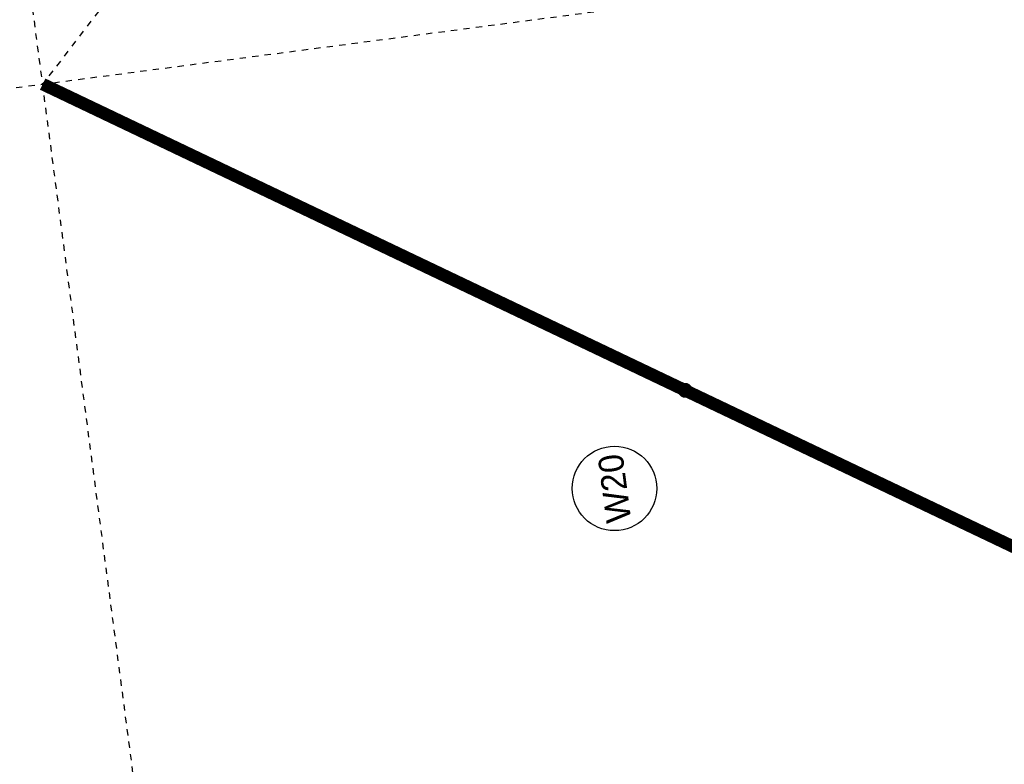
# Model space of a CAD drawing. Header units: metres. Extents: x 118052 to 118564, y 454784 to 455719.
# Tile 38 of 160: x 118189 to 118205, y 455277 to 455289. Entities that reach past the tile are written whole.
import ezdxf
from ezdxf.enums import TextEntityAlignment as Align

# ---------------------------------------------------------------- set-up
doc = ezdxf.new("R2010")
doc.units = ezdxf.units.M
doc.header["$LTSCALE"] = 0.5
for name, pattern in [('DASHED', [19.05, 12.7, -6.35]), ('Tauw_L_Center1', [13, 8, -1.67, 1.66, -1.67]), ('Tauw_L_Center2', [6.499, 4, -0.833, 0.833, -0.833]), ('Tauw_Stramien', [13, 8, -1.67, 1.66, -1.67])]:
    doc.linetypes.add(name, pattern=pattern)
for name, color, linetype in [('_gebouwen', 7, 'Continuous'), ('_verharding', 7, 'Continuous'), ('EL_N_A_EB00----REVISIE~-_-----', 1, 'Continuous'), ('KABELLOOP', 6, 'Continuous'), ('Koningsstal VIEUWPORT', 254, 'Continuous'), ('ZU_B_-_AL999---LW_bet1000-125_gw__20_^200~M_-----', 1, 'Continuous'), ('ZU_B_-_EL999---LS_bet500-70_gw~H_-----', 1, 'Tauw_L_Center2'), ('ZU_B_-_EL999---LW_bet1000-125_gw~H_-----', 1, 'Tauw_L_Center1'), ('ZU_B_-_ML999---LW_bet1000-125_gw__20_^200~M_-----', 1, 'Continuous'), ('ZU_B_N_MB00X---ALG_Stramien~-_-----', 6, 'Tauw_Stramien')]:
    doc.layers.add(name, color=color, linetype=linetype)
doc.styles.add('tcb_isocp', font='tcb_isocp.shx')

# ---------------------------------------------------------------- blocks, each defined once
blk = doc.blocks.new('A$C6DFC50BF')
at = {"layer": 'KABELLOOP', "linetype": 'DASHED', "const_width": 200}
blk.add_lwpolyline([(98684, -4994), (87635, -22039), (87635, -29105)], dxfattribs=at)
blk = doc.blocks.new('Leidingen')
at = {"layer": 'ZU_B_-_EL999---LS_bet500-70_gw~H_-----'}
blk.add_lwpolyline([(-149180.8, 40494.1), (-163545.7, 54856.2)], dxfattribs=at)
at = {"layer": 'ZU_B_-_EL999---LW_bet1000-125_gw~H_-----'}
blk.add_lwpolyline([(-174587.3, 37821.8), (-163545.7, 54856.2)], dxfattribs=at)
at = {"layer": 'ZU_B_-_ML999---LW_bet1000-125_gw__20_^200~M_-----', "flags": 128}
blk.add_lwpolyline([(-169739, 45301.5, 0, 0, 0), (-169651.6, 45219.3, 0, 91.8, 0), (-169658.3, 45225.6, 91.8, 169.7, 0), (-169677.2, 45243.4, 169.7, 221.7, 0), (-169705.6, 45270, 221.7, 240, 0), (-169739, 45301.5, 240, 221.7, 0), (-169772.5, 45332.9, 221.7, 169.7, 0), (-169800.9, 45359.6, 169.7, 91.8, 0), (-169819.8, 45377.4, 91.8, 0, 0), (-169826.5, 45383.7, 0, 0, 0), (-169739, 45301.5, 0, 0, 0), (-170655.8, 46162.9, 0, 0, 0)], format="xyseb", dxfattribs=at)
at = {"layer": 'ZU_B_-_ML999---LW_bet1000-125_gw__20_^200~M_-----'}
blk.add_circle((-171148.2, 46625.6), 675.7, dxfattribs=at)
at = {"layer": 'ZU_B_N_MB00X---ALG_Stramien~-_-----'}
for p, q in [((-163547.2, 78541.2), (-163544.3, 32257.6)), ((-240415.4, 54851.4), (-140397.8, 54857.7))]:
    blk.add_line(p, q, dxfattribs=at)
at = {"layer": 'EL_N_A_EB00----REVISIE~-_-----'}
blk.add_blockref('A$C6DFC50BF', (-262229.9, 59850.1), dxfattribs=at)
at = {"layer": 'ZU_B_-_AL999---LW_bet1000-125_gw__20_^200~M_-----', "style": 'tcb_isocp'}
blk.add_text('W20', height=400, dxfattribs=at).set_placement((-171148.2, 46625.6), align=Align.MIDDLE)

msp = doc.modelspace()

# ---------------------------------------------------------------- linework, layer by layer
at = {"layer": '_gebouwen'}
msp.add_circle((118189.938, 455287.777), 20.301, dxfattribs=at)
at = {"layer": '_verharding'}
for start, end in [(71.8324, 183.294), (344.4303, 56.9228), (189.4356, 293.2798), (296.7432, 341.7059)]:
    msp.add_arc((118189.938, 455287.777), 21.201, start, end, dxfattribs=at)

# ---------------------------------------------------------------- block references
at = {"layer": 'Koningsstal VIEUWPORT', "color": 6, "xscale": 0.0009975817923, "yscale": 0.0009975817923, "zscale": 0.0009975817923, "rotation": 97.46987594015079}
msp.add_blockref('Leidingen', (118222.52, 455456.651), dxfattribs=at)

doc.saveas('drawing.dxf')
